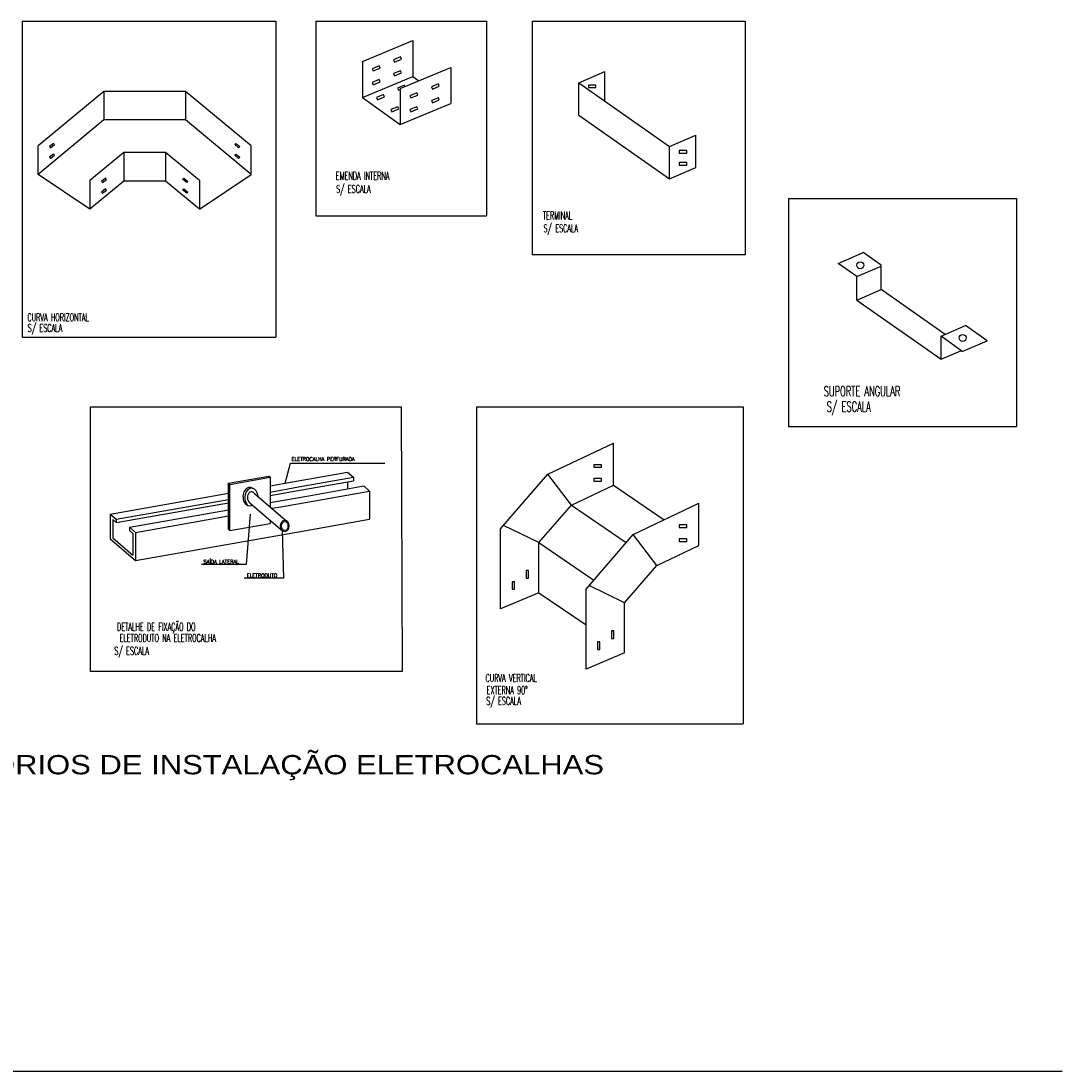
# Model space of a CAD drawing. Extents: x 45.9 to 96.9, y -282.3 to -252.9.
# Tile 3 of 17: x 61.7 to 70.6, y -272 to -263.1. Entities that reach past the tile are written whole.
import ezdxf
from ezdxf.enums import TextEntityAlignment as Align

# ---------------------------------------------------------------- set-up
doc = ezdxf.new("R2010")
doc.units = 0
doc.header["$MEASUREMENT"] = 0
doc.linetypes.add('CENTER2', pattern=[28.575, 19.05, -3.175, 3.175, -3.175])
for name, color, linetype in [('EQUIP', 7, 'CONTINUOUS'), ('HACHURAS', 11, 'CONTINUOUS'), ('INDICAÇÃO', 2, 'CONTINUOUS'), ('parede', 8, 'CONTINUOUS'), ('PATCH', 4, 'CONTINUOUS')]:
    doc.layers.add(name, color=color, linetype=linetype)
doc.styles.add('ROMANS', font='romans')
doc.styles.add('STYLE3', font='ARIAL.TTF', dxfattribs={"width": 1.15})

msp = doc.modelspace()

# ---------------------------------------------------------------- linework, layer by layer
at = {"layer": 'EQUIP', "color": 2}
for p, q in [((64.6329, -263.4295), (65.062, -263.2511)), ((65.062, -263.2511), (65.062, -263.5575)), ((64.6329, -263.4295), (64.6329, -263.7359)), ((64.9572, -263.3902), (64.8982, -263.4148)), ((64.8982, -263.4148), (64.9061, -263.4338)), ((64.9061, -263.4338), (64.9651, -263.4092)), ((64.9651, -263.4092), (64.9572, -263.3902)), ((64.7747, -263.4661), (64.7157, -263.4906)), ((64.7157, -263.4906), (64.7236, -263.5096)), ((64.7236, -263.5096), (64.7826, -263.4851)), ((64.7826, -263.4851), (64.7747, -263.4661)), ((64.9572, -263.5077), (64.8982, -263.5322)), ((64.8982, -263.5322), (64.9061, -263.5512)), ((64.9061, -263.5512), (64.9651, -263.5267)), ((64.955, -263.6594), (65.3841, -263.481)), ((64.9651, -263.5267), (64.9572, -263.5077)), ((65.3841, -263.481), (65.3841, -263.7874)), ((66.4756, -263.6093), (66.6975, -263.5133)), ((66.6975, -263.7652), (66.6975, -263.5133)), ((64.6329, -263.7359), (65.062, -263.5575)), ((64.7747, -263.5835), (64.7157, -263.6081)), ((64.7157, -263.6081), (64.7236, -263.6271)), ((64.7236, -263.6271), (64.7826, -263.6025)), ((64.7826, -263.6025), (64.7747, -263.5835)), ((64.9897, -263.6308), (64.9307, -263.6553)), ((64.9947, -263.6428), (64.9897, -263.6308)), ((65.062, -263.5575), (65.1128, -263.5938)), ((65.2793, -263.6201), (65.2203, -263.6446)), ((65.2872, -263.6391), (65.2793, -263.6201)), ((66.4756, -263.6093), (67.2482, -264.152)), ((66.4756, -263.8854), (66.4756, -263.6093)), ((66.6207, -263.6298), (66.5568, -263.6298)), ((66.5568, -263.6298), (66.5568, -263.6504)), ((66.6207, -263.6504), (66.6207, -263.6298)), ((62.431, -263.6831), (61.8714, -264.1471)), ((63.1267, -263.6831), (62.431, -263.6831)), ((62.431, -263.6831), (62.431, -263.9265)), ((63.6863, -264.1471), (63.1267, -263.6831)), ((63.1267, -263.6831), (63.1267, -263.9265)), ((64.8121, -263.7111), (64.7531, -263.7356)), ((64.82, -263.7301), (64.8121, -263.7111)), ((64.9307, -263.6553), (64.9386, -263.6743)), ((64.9386, -263.6743), (64.955, -263.6675)), ((64.955, -263.6594), (64.955, -263.9658)), ((65.0967, -263.696), (65.0377, -263.7205)), ((65.0377, -263.7205), (65.0456, -263.7395)), ((65.0456, -263.7395), (65.1046, -263.715)), ((65.1046, -263.715), (65.0967, -263.696)), ((65.2203, -263.6446), (65.2282, -263.6636)), ((65.2282, -263.6636), (65.2872, -263.6391)), ((66.5568, -263.6504), (66.6207, -263.6504)), ((64.6329, -263.7359), (64.955, -263.9658)), ((64.7531, -263.7356), (64.761, -263.7546)), ((64.761, -263.7546), (64.82, -263.7301)), ((64.9348, -263.8134), (64.8758, -263.8379)), ((64.9427, -263.8324), (64.9348, -263.8134)), ((64.955, -263.9658), (65.3841, -263.7874)), ((65.0967, -263.8134), (65.0377, -263.8379)), ((65.1046, -263.8324), (65.0967, -263.8134)), ((65.2793, -263.7375), (65.2203, -263.7621)), ((65.2203, -263.7621), (65.2282, -263.7811)), ((65.2282, -263.7811), (65.2872, -263.7565)), ((65.2872, -263.7565), (65.2793, -263.7375)), ((64.8758, -263.8379), (64.8837, -263.8569)), ((64.8837, -263.8569), (64.9427, -263.8324)), ((65.0377, -263.8379), (65.0456, -263.8569)), ((65.0456, -263.8569), (65.1046, -263.8324)), ((66.4756, -263.8854), (67.2482, -264.4281)), ((62.431, -263.9265), (61.8714, -264.3906)), ((63.1267, -263.9265), (62.431, -263.9265)), ((63.6863, -264.3906), (63.1267, -263.9265)), ((67.2482, -264.152), (67.4701, -264.0561)), ((67.4701, -264.3322), (67.4701, -264.0561)), ((61.8714, -264.3906), (61.8714, -264.1471)), ((62.0026, -264.126), (61.9698, -264.1532)), ((61.9698, -264.1532), (61.9786, -264.1638)), ((61.9786, -264.1638), (62.0114, -264.1366)), ((62.0114, -264.1366), (62.0026, -264.126)), ((63.5463, -264.1366), (63.555, -264.126)), ((63.5791, -264.1638), (63.5463, -264.1366)), ((63.555, -264.126), (63.5878, -264.1532)), ((63.5878, -264.1532), (63.5791, -264.1638)), ((63.6863, -264.3906), (63.6863, -264.1471)), ((67.2482, -264.4281), (67.2482, -264.152)), ((62.0026, -264.2166), (61.9698, -264.2438)), ((61.9698, -264.2438), (61.9786, -264.2544)), ((61.9786, -264.2544), (62.0114, -264.2272)), ((62.0114, -264.2272), (62.0026, -264.2166)), ((62.6005, -264.2048), (62.313, -264.4432)), ((62.9571, -264.2048), (62.6005, -264.2048)), ((62.6005, -264.2048), (62.6005, -264.4483)), ((63.2446, -264.4432), (62.9571, -264.2048)), ((62.9571, -264.2048), (62.9571, -264.4483)), ((63.5463, -264.2272), (63.555, -264.2166)), ((63.5791, -264.2544), (63.5463, -264.2272)), ((63.555, -264.2166), (63.5878, -264.2438)), ((63.5878, -264.2438), (63.5791, -264.2544)), ((67.3305, -264.1872), (67.3305, -264.2078)), ((67.3944, -264.1872), (67.3305, -264.1872)), ((67.3305, -264.2078), (67.3944, -264.2078)), ((67.3944, -264.2078), (67.3944, -264.1872)), ((67.2482, -264.4281), (67.4701, -264.3322)), ((67.3305, -264.29), (67.3305, -264.3106)), ((67.3944, -264.29), (67.3305, -264.29)), ((67.3305, -264.3106), (67.3944, -264.3106)), ((67.3944, -264.3106), (67.3944, -264.29)), ((62.313, -264.6867), (61.8714, -264.3906)), ((62.4443, -264.4221), (62.4115, -264.4493)), ((62.4203, -264.4598), (62.4531, -264.4326)), ((62.4531, -264.4326), (62.4443, -264.4221)), ((63.1046, -264.4326), (63.1134, -264.4221)), ((63.1374, -264.4598), (63.1046, -264.4326)), ((63.1134, -264.4221), (63.1462, -264.4493)), ((63.2446, -264.6867), (63.6863, -264.3906)), ((62.313, -264.4432), (62.313, -264.6867)), ((62.6005, -264.4483), (62.313, -264.6867)), ((62.4115, -264.4493), (62.4203, -264.4598)), ((62.4443, -264.5127), (62.4115, -264.5399)), ((62.4203, -264.5504), (62.4531, -264.5233)), ((62.4531, -264.5233), (62.4443, -264.5127)), ((62.9571, -264.4483), (62.6005, -264.4483)), ((63.2446, -264.6867), (62.9571, -264.4483)), ((63.1046, -264.5233), (63.1134, -264.5127)), ((63.1374, -264.5504), (63.1046, -264.5233)), ((63.1134, -264.5127), (63.1462, -264.5399)), ((63.1462, -264.4493), (63.1374, -264.4598)), ((63.2446, -264.4432), (63.2446, -264.6867)), ((62.4115, -264.5399), (62.4203, -264.5504)), ((63.1462, -264.5399), (63.1374, -264.5504)), ((68.6826, -265.148), (68.8954, -265.056)), ((69.0478, -265.1631), (68.8954, -265.056)), ((68.8417, -265.2597), (68.6826, -265.148)), ((68.8417, -265.2597), (69.0478, -265.1706)), ((69.0478, -265.3698), (69.0478, -265.1631)), ((68.8417, -265.459), (68.8417, -265.2597)), ((68.8417, -265.459), (69.0478, -265.3698)), ((69.5922, -265.7522), (69.0478, -265.3698)), ((68.8417, -265.459), (69.5595, -265.9632)), ((69.5595, -265.7668), (69.7656, -265.6748)), ((69.9521, -265.8058), (69.7656, -265.6748)), ((69.7386, -265.8981), (69.5595, -265.7668)), ((69.5595, -265.9632), (69.5595, -265.7668)), ((69.7386, -265.8981), (69.9521, -265.8058)), ((69.5595, -265.9632), (69.728, -265.8903)), ((66.2111, -266.9414), (66.7695, -266.6766)), ((66.7695, -267.0346), (66.7695, -266.6766)), ((65.8092, -267.4072), (66.2111, -266.9414)), ((66.4114, -267.2044), (66.2111, -266.9414)), ((66.6036, -266.8609), (66.6036, -266.8815)), ((66.6675, -266.8609), (66.6036, -266.8609)), ((66.6036, -266.8815), (66.6675, -266.8815)), ((66.6675, -266.8815), (66.6675, -266.8609)), ((66.6036, -266.9795), (66.6036, -267.0001)), ((66.6675, -266.9795), (66.6036, -266.9795)), ((66.6036, -267.0001), (66.6675, -267.0001)), ((66.6675, -267.0001), (66.6675, -266.9795)), ((66.4114, -267.2044), (66.7695, -267.0346)), ((66.7695, -267.0346), (67.2014, -267.3294)), ((66.1358, -267.5239), (66.4114, -267.2044)), ((66.4114, -267.2044), (66.8785, -267.5233)), ((66.938, -267.4543), (67.4964, -267.1895)), ((67.4964, -267.5475), (67.4964, -267.1895)), ((66.1358, -267.5239), (65.835, -267.3772)), ((67.3305, -267.3738), (67.3305, -267.3944)), ((67.3944, -267.3738), (67.3305, -267.3738)), ((67.3944, -267.3944), (67.3944, -267.3738)), ((65.8092, -268.0875), (65.8092, -267.4072)), ((66.5361, -267.9202), (66.938, -267.4543)), ((67.1383, -267.7173), (66.938, -267.4543)), ((67.3305, -267.3944), (67.3944, -267.3944)), ((66.1358, -267.5239), (66.6029, -267.8427)), ((66.1358, -267.9502), (66.1358, -267.5239)), ((67.1383, -267.7173), (67.4964, -267.5475)), ((67.3305, -267.4924), (67.3305, -267.513)), ((67.3944, -267.4924), (67.3305, -267.4924)), ((67.3305, -267.513), (67.3944, -267.513)), ((67.3944, -267.513), (67.3944, -267.4924)), ((66.8627, -268.0368), (67.1383, -267.7173)), ((66.0268, -267.7619), (66.0268, -267.8258)), ((66.0474, -267.7619), (66.0268, -267.7619)), ((66.0268, -267.8258), (66.0474, -267.8258)), ((66.0474, -267.8258), (66.0474, -267.7619)), ((65.9275, -267.8564), (65.907, -267.8564)), ((65.907, -267.8564), (65.907, -267.9203)), ((65.907, -267.9203), (65.9275, -267.9203)), ((65.9275, -267.9203), (65.9275, -267.8564)), ((66.5361, -268.6004), (66.5361, -267.9202)), ((66.8627, -268.0368), (66.562, -267.8902)), ((66.1358, -267.9502), (65.8092, -268.0875)), ((66.1358, -267.9502), (66.5361, -268.2235)), ((66.8627, -268.4631), (66.8627, -268.0368)), ((66.7538, -268.2749), (66.7538, -268.3388)), ((66.7743, -268.2749), (66.7538, -268.2749)), ((66.7743, -268.3388), (66.7743, -268.2749)), ((66.6339, -268.3693), (66.6339, -268.4332)), ((66.6545, -268.3693), (66.6339, -268.3693)), ((66.6545, -268.4332), (66.6545, -268.3693)), ((66.7538, -268.3388), (66.7743, -268.3388)), ((66.6339, -268.4332), (66.6545, -268.4332)), ((66.8627, -268.4631), (66.5361, -268.6004))]:
    msp.add_line(p, q, dxfattribs=at)
for centre in [(68.8714, -265.1632), (69.7417, -265.782)]:
    msp.add_circle(centre, 0.0299, dxfattribs=at)
at = {"layer": 'HACHURAS', "linetype": 'CENTER2', "ltscale": 3}
for p, q in [((61.7372, -263.0843), (61.7372, -265.7751)), ((61.7372, -263.0843), (63.8962, -263.0843)), ((63.8962, -263.0843), (63.8962, -265.7751)), ((64.2368, -263.0843), (64.2368, -264.7423)), ((64.2368, -263.0843), (65.6903, -263.0843)), ((65.6903, -263.0843), (65.6903, -264.7423)), ((66.0789, -263.0843), (66.0789, -265.0733)), ((66.0789, -263.0843), (67.89, -263.0843)), ((67.89, -263.0843), (67.89, -265.0733)), ((68.2603, -264.5963), (68.2603, -266.5353)), ((68.2603, -264.5963), (68.2603, -266.5353)), ((68.2603, -264.5963), (70.1993, -264.5963)), ((70.1993, -264.5963), (70.1993, -266.5353)), ((64.2368, -264.7423), (65.6903, -264.7423)), ((67.89, -265.0733), (66.0789, -265.0733)), ((61.7372, -265.7751), (63.8962, -265.7751)), ((62.3174, -268.6218), (62.3174, -266.369)), ((62.3174, -266.369), (64.9616, -266.369)), ((64.9616, -266.369), (64.9704, -268.6218)), ((65.6046, -266.369), (65.6046, -269.065)), ((65.6046, -266.369), (67.874, -266.369)), ((67.874, -266.369), (67.874, -269.065)), ((68.2603, -266.5353), (70.1993, -266.5353)), ((64.9704, -268.6218), (62.3174, -268.6218)), ((65.6046, -269.065), (67.874, -269.065))]:
    msp.add_line(p, q, dxfattribs=at)
at = {"layer": 'INDICAÇÃO', "color": 7, "ltscale": 2}
for p, q in [((63.9742, -267.0184), (64.0204, -266.8479)), ((64.0204, -266.8479), (64.8238, -266.8479)), ((63.6761, -267.2809), (63.6434, -267.7094)), ((63.9496, -267.4209), (63.9603, -267.8262)), ((63.6434, -267.7094), (63.2635, -267.7094)), ((63.9603, -267.8262), (63.6254, -267.8262))]:
    msp.add_line(p, q, dxfattribs=at)
at = {"layer": 'INDICAÇÃO', "ltscale": 2}
for p, q in [((64.038, -267.0072), (64.5061, -266.9246)), ((64.5061, -266.9246), (64.5569, -266.968)), ((63.8472, -267.0408), (64.038, -267.0072)), ((64.0888, -267.0505), (64.5569, -266.968)), ((64.117, -267.0746), (64.5569, -266.997)), ((62.4854, -267.2809), (63.4926, -267.1033)), ((63.8472, -267.0931), (64.0888, -267.0505)), ((63.8472, -267.1222), (64.117, -267.0746)), ((63.9369, -267.219), (64.6944, -267.0854)), ((64.1756, -267.1246), (64.6436, -267.042)), ((64.6436, -267.042), (64.6944, -267.0854)), ((62.5362, -267.3243), (63.4926, -267.1556)), ((62.5362, -267.3533), (63.4926, -267.1847)), ((63.8472, -267.1825), (64.1756, -267.1246)), ((62.4848, -267.281), (62.4848, -267.4907)), ((62.4854, -267.2809), (62.5362, -267.3243)), ((62.6509, -267.3934), (63.4926, -267.245)), ((62.7017, -267.4368), (63.4926, -267.2973)), ((63.8627, -267.232), (63.9369, -267.219)), ((62.5069, -267.3274), (62.5069, -267.4826)), ((62.5069, -267.3274), (62.5362, -267.3525)), ((62.5362, -267.3243), (62.5362, -267.3533)), ((63.9465, -267.3036), (63.9479, -267.3034)), ((64.0566, -267.4369), (64.6944, -267.3244)), ((62.6509, -267.3934), (62.7017, -267.4368)), ((62.6509, -267.3934), (62.7017, -267.4368)), ((62.6509, -267.3934), (62.6509, -267.4216)), ((62.6509, -267.4216), (62.6796, -267.4461)), ((62.6796, -267.4461), (62.6796, -267.6301)), ((62.7017, -267.4368), (62.7017, -267.4658)), ((62.7017, -267.4368), (62.7017, -267.4658)), ((62.7017, -267.4368), (62.7017, -267.6758)), ((63.6204, -267.5138), (64.0566, -267.4369)), ((62.4848, -267.4907), (62.7017, -267.6758)), ((62.5069, -267.4826), (62.6796, -267.6301)), ((62.7017, -267.6758), (63.6204, -267.5138))]:
    msp.add_line(p, q, dxfattribs=at)
at = {"layer": 'INDICAÇÃO', "color": 3, "ltscale": 2}
for p, q in [((63.4926, -267.0177), (63.8348, -266.9573)), ((63.4926, -267.0177), (63.5049, -267.0282)), ((63.5049, -267.0282), (63.8472, -266.9679)), ((63.8348, -266.9573), (63.8472, -266.9679)), ((63.7132, -267.1045), (63.9957, -267.3456)), ((63.6739, -267.1856), (63.9564, -267.4267)), ((63.5049, -267.4206), (63.8472, -267.3603)), ((63.4926, -267.4101), (63.5049, -267.4206))]:
    msp.add_line(p, q, dxfattribs=at)
at = {"layer": 'INDICAÇÃO', "color": 3, "linetype": 'Continuous'}
for p, q in [((63.4926, -267.4101), (63.4926, -267.0177)), ((63.5049, -267.4206), (63.5049, -267.0282)), ((63.8472, -266.9679), (63.8472, -267.2188)), ((63.8472, -267.3334), (63.8472, -267.3603))]:
    msp.add_line(p, q, dxfattribs=at)
at = {"layer": 'INDICAÇÃO', "linetype": 'Continuous'}
for p, q in [((64.5061, -267.006), (64.5061, -267.0663)), ((64.5569, -266.968), (64.5569, -266.997)), ((64.6944, -267.0854), (64.6944, -267.3244))]:
    msp.add_line(p, q, dxfattribs=at)
at = {"layer": 'INDICAÇÃO', "color": 3, "linetype": 'Continuous'}
for centre, major_axis, start_param, end_param in [((63.6731, -267.1322), (0, 0.0794), -0.520198, 3.560878), ((63.6891, -267.1408), (0, 0.0794), -1.464633, 2.621395), ((63.6891, -267.1408), (0, 0.0494), -0.743544, 2.701757)]:
    msp.add_ellipse(centre, major_axis=major_axis, ratio=0.720863, start_param=start_param, end_param=end_param, dxfattribs=at)
for major_axis in [(0, 0.0494), (0, 0.0382)]:
    msp.add_ellipse((63.9716, -267.382), major_axis=major_axis, ratio=0.720863, dxfattribs=at)
at = {"layer": 'PATCH', "color": 2}
msp.add_line((60.4686, -272.0211), (70.5881, -272.0211), dxfattribs=at)

# ---------------------------------------------------------------- texts
at = {"layer": 'INDICAÇÃO', "color": 4, "linetype": 'Continuous', "style": 'ROMANS', "width": 0.6}
for s, height, p in [('EMENDA INTERNA', 0.06696, (64.4066, -264.4356)), ('TERMINAL', 0.06696, (66.1692, -264.7726)), ('CURVA HORIZONTAL', 0.06696, (61.7809, -265.6402)), ('SUPORTE ANGULAR', 0.085663, (68.5601, -266.2782)), ('CURVA VERTICAL', 0.06696, (65.6806, -268.7096)), ('EXTERNA 90%%D', 0.06696, (65.6895, -268.8131))]:
    msp.add_text(s, height=height, dxfattribs=at).set_placement(p)
for s, height, p in [('S/ ESCALA', 0.06696, (64.556, -264.5471)), ('S/ ESCALA', 0.06696, (66.3218, -264.8826)), ('S/ ESCALA', 0.06696, (61.9304, -265.7308)), ('S/ ESCALA', 0.08566, (68.7725, -266.4096)), ('DETALHE DE FIXAÇÃO DO', 0.06696, (62.8777, -268.2741)), ('ELETRODUTO NA ELETROCALHA', 0.06696, (62.9757, -268.3696)), ('S/ ESCALA', 0.06696, (62.6685, -268.4787)), ('S/ ESCALA', 0.06696, (65.8344, -268.9046))]:
    msp.add_text(s, height=height, dxfattribs=at).set_placement(p, align=Align.CENTER)
at = {"layer": 'INDICAÇÃO', "ltscale": 2, "style": 'ROMANS'}
for s, height, p in [('ELETROCALHA PERFURADA', 0.030949, (64.03, -266.8284)), ('SAÍDA LATERAL', 0.030949, (63.2801, -267.7014)), ('ELETRODUTO', 0.03095, (63.6482, -267.8182))]:
    msp.add_text(s, height=height, dxfattribs=at).set_placement(p)
at = {"layer": 'parede', "color": 4, "style": 'STYLE3', "width": 1.15}
msp.add_text('ACESSÓRIOS DE INSTALAÇÃO ELETROCALHAS ', height=0.164229, dxfattribs=at).set_placement((66.7628, -269.4961), align=Align.RIGHT)

doc.saveas('drawing.dxf')
